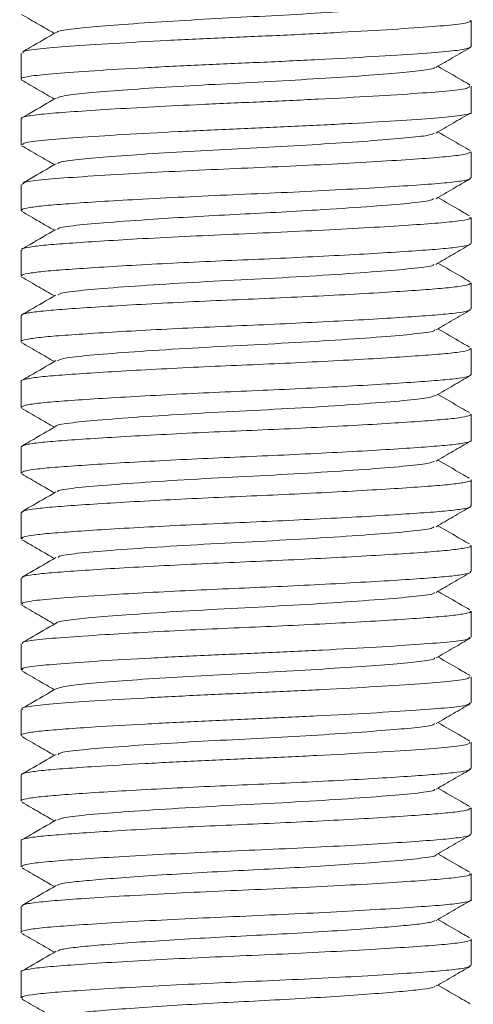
# Model space of a CAD drawing. Header units: millimetres. Extents: x 0 to 210, y 0 to 297.
# Tile 5 of 11: x 58.49 to 64.54, y 147.93 to 161.06. Entities that reach past the tile are written whole.
import ezdxf

# ---------------------------------------------------------------- set-up
doc = ezdxf.new("R2010")
doc.units = ezdxf.units.MM

msp = doc.modelspace()

# ---------------------------------------------------------------- linework, layer by layer
at = {"color": 7, "linetype": 'Continuous', "lineweight": 15}
for p, q in [((64.509, 160.705), (64.509, 161.052)), ((58.509, 160.615), (58.509, 160.267)), ((64.509, 159.83), (64.509, 160.178)), ((58.509, 159.74), (58.509, 159.392)), ((64.509, 158.955), (64.509, 159.302)), ((58.509, 158.865), (58.509, 158.517)), ((64.509, 158.08), (64.509, 158.427)), ((58.509, 157.99), (58.509, 157.642)), ((64.509, 157.205), (64.509, 157.552)), ((58.509, 157.115), (58.509, 156.767)), ((64.509, 156.33), (64.509, 156.677)), ((58.509, 156.24), (58.509, 155.892)), ((64.509, 155.455), (64.509, 155.802)), ((58.509, 155.365), (58.509, 155.017)), ((64.509, 154.58), (64.509, 154.927)), ((58.509, 154.49), (58.509, 154.142)), ((64.509, 153.705), (64.509, 154.052)), ((58.509, 153.615), (58.509, 153.267)), ((64.509, 152.83), (64.509, 153.177)), ((58.509, 152.74), (58.509, 152.392)), ((64.509, 151.955), (64.509, 152.302)), ((58.509, 151.865), (58.509, 151.517)), ((64.509, 151.08), (64.509, 151.428)), ((58.509, 150.99), (58.509, 150.642)), ((64.509, 150.205), (64.509, 150.552)), ((58.509, 150.115), (58.509, 149.767)), ((64.509, 149.33), (64.509, 149.677)), ((58.509, 149.24), (58.509, 148.892)), ((64.509, 148.455), (64.509, 148.802)), ((58.509, 148.365), (58.509, 148.017))]:
    msp.add_line(p, q, dxfattribs=at)
for points, knots in [([(64.026, 161.3), (63.996, 161.289), (63.933, 161.265), (63.628, 161.234), (63.177, 161.197), (62.596, 161.157), (61.943, 161.119), (61.265, 161.086), (60.601, 161.048), (59.995, 161.009), (59.498, 160.971), (59.16, 160.938), (58.989, 160.91), (58.991, 160.895), (58.991, 160.893)], [0, 0, 0, 0, 0.07837, 0.166554, 0.256933, 0.34956, 0.441091, 0.529166, 0.619794, 0.712452, 0.803792, 0.8918, 0.982663, 1, 1, 1, 1]), ([(58.516, 161.132), (58.592, 161.088), (58.738, 161.003), (58.884, 160.919), (58.953, 160.879)], [0, 0, 0, 0, 0.524456, 1, 1, 1, 1]), ([(64.492, 161.052), (64.497, 161.049), (64.519, 161.033), (64.366, 161.003), (64.014, 160.97), (63.475, 160.933), (62.792, 160.894), (62.021, 160.855), (61.222, 160.822), (60.438, 160.785), (59.722, 160.745), (59.139, 160.707), (58.733, 160.674), (58.519, 160.642), (58.532, 160.622), (58.536, 160.615)], [0, 0, 0, 0, 0.022362, 0.108062, 0.190475, 0.274934, 0.361491, 0.447026, 0.529336, 0.614028, 0.700615, 0.785971, 0.868219, 0.953131, 1, 1, 1, 1]), ([(58.977, 160.893), (58.863, 160.826), (58.715, 160.741), (58.567, 160.655), (58.534, 160.636)], [0, 0, 0, 0, 0.774799, 1, 1, 1, 1]), ([(58.519, 160.267), (58.516, 160.269), (58.489, 160.284), (58.623, 160.312), (58.95, 160.345), (59.47, 160.382), (60.138, 160.421), (60.902, 160.46), (61.701, 160.493), (62.488, 160.53), (63.216, 160.57), (63.817, 160.608), (64.224, 160.64), (64.465, 160.672), (64.494, 160.694), (64.508, 160.705)], [0, 0, 0, 0, 0.012083, 0.098032, 0.180712, 0.264721, 0.351181, 0.436989, 0.519497, 0.603761, 0.690276, 0.775929, 0.858306, 0.928566, 1, 1, 1, 1]), ([(64.036, 160.425), (64.113, 160.469), (64.266, 160.558), (64.418, 160.646), (64.495, 160.691)], [0, 0, 0, 0, 0.499871, 1, 1, 1, 1]), ([(64.019, 160.425), (64.018, 160.422), (64.012, 160.405), (63.825, 160.378), (63.467, 160.345), (62.956, 160.306), (62.339, 160.267), (61.671, 160.23), (60.994, 160.196), (60.347, 160.158), (59.779, 160.118), (59.345, 160.082), (59.062, 160.05), (59.013, 160.027), (58.99, 160.017)], [0, 0, 0, 0, 0.023233, 0.113569, 0.201626, 0.293192, 0.38568, 0.475758, 0.563956, 0.655688, 0.748117, 0.837922, 0.926304, 1, 1, 1, 1]), ([(64.495, 160.191), (64.458, 160.213), (64.314, 160.296), (64.171, 160.379), (64.064, 160.441)], [0, 0, 0, 0, 0.260187, 1, 1, 1, 1]), ([(64.484, 160.178), (64.484, 160.169), (64.486, 160.147), (64.246, 160.114), (63.818, 160.081), (63.216, 160.042), (62.488, 160.003), (61.701, 159.966), (60.947, 159.935), (60.267, 159.9), (59.683, 159.868), (59.198, 159.836), (58.826, 159.808), (58.597, 159.778), (58.488, 159.755), (58.518, 159.742), (58.522, 159.74)], [0, 0, 0, 0, 0.05708, 0.141563, 0.223918, 0.309549, 0.396041, 0.480282, 0.562769, 0.634193, 0.706436, 0.777671, 0.846355, 0.916113, 0.987949, 1, 1, 1, 1]), ([(58.516, 160.257), (58.592, 160.213), (58.738, 160.128), (58.884, 160.044), (58.953, 160.004)], [0, 0, 0, 0, 0.52425, 1, 1, 1, 1]), ([(58.976, 160.017), (58.862, 159.951), (58.712, 159.864), (58.562, 159.777), (58.527, 159.757)], [0, 0, 0, 0, 0.764525, 1, 1, 1, 1]), ([(58.53, 159.392), (58.533, 159.402), (58.54, 159.425), (58.798, 159.458), (59.241, 159.491), (59.854, 159.53), (60.589, 159.57), (61.379, 159.606), (62.177, 159.64), (62.936, 159.679), (63.593, 159.718), (64.102, 159.754), (64.408, 159.788), (64.54, 159.815), (64.504, 159.829), (64.502, 159.83)], [0, 0, 0, 0, 0.063835, 0.148065, 0.230607, 0.316448, 0.402904, 0.486878, 0.569598, 0.655578, 0.741962, 0.825668, 0.908604, 0.994709, 1, 1, 1, 1]), ([(64.037, 159.55), (64.113, 159.594), (64.266, 159.683), (64.419, 159.771), (64.495, 159.816)], [0, 0, 0, 0, 0.499864, 1, 1, 1, 1]), ([(64.016, 159.55), (64, 159.542), (63.961, 159.52), (63.699, 159.49), (63.278, 159.454), (62.718, 159.415), (62.075, 159.376), (61.399, 159.342), (60.729, 159.306), (60.106, 159.267), (59.585, 159.228), (59.214, 159.194), (59.01, 159.165), (59.001, 159.147), (58.998, 159.141)], [0, 0, 0, 0, 0.060119, 0.148667, 0.238038, 0.330274, 0.422077, 0.510394, 0.600051, 0.692364, 0.784019, 0.872145, 0.962076, 1, 1, 1, 1]), ([(64.495, 159.317), (64.458, 159.338), (64.314, 159.421), (64.171, 159.505), (64.064, 159.566)], [0, 0, 0, 0, 0.259903, 1, 1, 1, 1]), ([(58.516, 159.382), (58.592, 159.338), (58.738, 159.253), (58.884, 159.169), (58.953, 159.129)], [0, 0, 0, 0, 0.524248, 1, 1, 1, 1]), ([(64.492, 159.302), (64.492, 159.295), (64.492, 159.277), (64.321, 159.249), (64.018, 159.221), (63.588, 159.191), (63.049, 159.158), (62.43, 159.125), (61.777, 159.095), (61.116, 159.067), (60.467, 159.036), (59.82, 159.001), (59.241, 158.964), (58.798, 158.931), (58.54, 158.897), (58.533, 158.875), (58.53, 158.865)], [0, 0, 0, 0, 0.048629, 0.119599, 0.188071, 0.258146, 0.330095, 0.402128, 0.472445, 0.540836, 0.611605, 0.683763, 0.769547, 0.852034, 0.936207, 1, 1, 1, 1]), ([(58.975, 159.141), (58.861, 159.075), (58.715, 158.991), (58.569, 158.906), (58.538, 158.888)], [0, 0, 0, 0, 0.785178, 1, 1, 1, 1]), ([(58.523, 158.517), (58.52, 158.521), (58.507, 158.535), (58.611, 158.558), (58.823, 158.584), (59.141, 158.609), (59.552, 158.637), (60.069, 158.667), (60.671, 158.698), (61.326, 158.728), (61.987, 158.756), (62.633, 158.788), (63.231, 158.821), (63.737, 158.853), (64.13, 158.882), (64.389, 158.911), (64.514, 158.936), (64.496, 158.951), (64.491, 158.955)], [0, 0, 0, 0, 0.025934, 0.089626, 0.151567, 0.212413, 0.275371, 0.339485, 0.411371, 0.48132, 0.549819, 0.620844, 0.693027, 0.764542, 0.83366, 0.902806, 0.974335, 1, 1, 1, 1]), ([(64.037, 158.675), (64.113, 158.719), (64.266, 158.808), (64.419, 158.897), (64.495, 158.941)], [0, 0, 0, 0, 0.499858, 1, 1, 1, 1]), ([(64.011, 158.675), (63.994, 158.666), (63.951, 158.642), (63.638, 158.609), (63.132, 158.568), (62.523, 158.528), (61.914, 158.493), (61.354, 158.465), (60.798, 158.435), (60.21, 158.399), (59.652, 158.358), (59.224, 158.321), (58.999, 158.29), (59, 158.271), (59, 158.266)], [0, 0, 0, 0, 0.0665103, 0.164408, 0.2645723, 0.3671133, 0.4429544, 0.5160948, 0.5907857, 0.6675483, 0.769648, 0.8678036, 0.9675942, 1, 1, 1, 1]), ([(64.486, 158.447), (64.451, 158.467), (64.311, 158.548), (64.17, 158.63), (64.064, 158.691)], [0, 0, 0, 0, 0.246449, 1, 1, 1, 1]), ([(58.516, 158.507), (58.593, 158.463), (58.738, 158.378), (58.884, 158.294), (58.953, 158.254)], [0, 0, 0, 0, 0.524469, 1, 1, 1, 1]), ([(64.491, 158.427), (64.496, 158.424), (64.514, 158.409), (64.389, 158.383), (64.13, 158.355), (63.737, 158.326), (63.231, 158.294), (62.633, 158.261), (61.987, 158.229), (61.326, 158.201), (60.671, 158.171), (60.069, 158.14), (59.552, 158.109), (59.141, 158.081), (58.823, 158.057), (58.611, 158.031), (58.507, 158.008), (58.52, 157.994), (58.523, 157.99)], [0, 0, 0, 0, 0.025665, 0.097194, 0.166339, 0.235458, 0.306973, 0.379156, 0.450181, 0.51868, 0.588629, 0.660515, 0.724629, 0.787587, 0.848433, 0.910374, 0.974066, 1, 1, 1, 1]), ([(58.975, 158.266), (58.86, 158.2), (58.708, 158.112), (58.556, 158.023), (58.518, 158.002)], [0, 0, 0, 0, 0.752558, 1, 1, 1, 1]), ([(58.52, 157.642), (58.517, 157.645), (58.5, 157.657), (58.59, 157.679), (58.785, 157.706), (59.09, 157.73), (59.488, 157.757), (59.973, 157.787), (60.521, 157.816), (61.097, 157.843), (61.683, 157.868), (62.264, 157.895), (62.828, 157.923), (63.342, 157.953), (63.777, 157.981), (64.12, 158.006), (64.361, 158.032), (64.496, 158.057), (64.495, 158.073), (64.495, 158.08)], [0, 0, 0, 0, 0.016785, 0.080611, 0.14285, 0.203547, 0.266223, 0.330229, 0.394297, 0.457152, 0.517926, 0.579953, 0.643678, 0.707866, 0.771228, 0.832569, 0.893848, 0.957172, 1, 1, 1, 1]), ([(64.037, 157.8), (64.114, 157.845), (64.267, 157.933), (64.419, 158.022), (64.496, 158.066)], [0, 0, 0, 0, 0.499852, 1, 1, 1, 1]), ([(64.009, 157.8), (64.004, 157.794), (63.989, 157.774), (63.731, 157.743), (63.27, 157.704), (62.637, 157.66), (61.911, 157.617), (61.154, 157.58), (60.424, 157.538), (59.783, 157.494), (59.308, 157.454), (59.032, 157.421), (59.01, 157.399), (59.002, 157.391)], [0, 0, 0, 0, 0.042885, 0.141697, 0.2406, 0.342915, 0.444137, 0.541619, 0.642622, 0.745003, 0.844243, 0.942736, 1, 1, 1, 1]), ([(64.492, 157.568), (64.455, 157.589), (64.313, 157.672), (64.17, 157.755), (64.064, 157.816)], [0, 0, 0, 0, 0.25841, 1, 1, 1, 1]), ([(64.495, 157.552), (64.495, 157.546), (64.496, 157.53), (64.361, 157.505), (64.12, 157.479), (63.777, 157.454), (63.342, 157.425), (62.828, 157.396), (62.264, 157.367), (61.683, 157.341), (61.097, 157.316), (60.521, 157.289), (59.973, 157.259), (59.488, 157.23), (59.09, 157.203), (58.785, 157.178), (58.59, 157.152), (58.5, 157.13), (58.517, 157.118), (58.52, 157.115)], [0, 0, 0, 0, 0.042828, 0.106152, 0.167431, 0.228772, 0.292134, 0.356322, 0.420047, 0.482074, 0.542848, 0.605703, 0.669771, 0.733777, 0.796453, 0.85715, 0.919389, 0.983215, 1, 1, 1, 1]), ([(58.517, 157.631), (58.593, 157.587), (58.738, 157.503), (58.884, 157.419), (58.953, 157.379)], [0, 0, 0, 0, 0.524928, 1, 1, 1, 1]), ([(58.974, 157.391), (58.86, 157.324), (58.708, 157.237), (58.557, 157.149), (58.52, 157.128)], [0, 0, 0, 0, 0.756272, 1, 1, 1, 1]), ([(58.515, 156.767), (58.513, 156.768), (58.494, 156.779), (58.571, 156.8), (58.75, 156.827), (59.042, 156.851), (59.426, 156.878), (59.9, 156.907), (60.44, 156.937), (61.014, 156.965), (61.599, 156.989), (62.182, 157.016), (62.75, 157.044), (63.273, 157.073), (63.721, 157.102), (64.077, 157.128), (64.333, 157.153), (64.487, 157.179), (64.495, 157.197), (64.499, 157.205)], [0, 0, 0, 0, 0.007651, 0.071602, 0.134138, 0.194808, 0.257198, 0.32109, 0.385228, 0.44833, 0.509303, 0.570997, 0.634553, 0.698754, 0.762309, 0.824003, 0.884977, 0.948078, 1, 1, 1, 1]), ([(64.038, 156.926), (64.114, 156.97), (64.268, 157.059), (64.421, 157.148), (64.498, 157.192)], [0, 0, 0, 0, 0.499773, 1, 1, 1, 1]), ([(64.02, 156.926), (64.021, 156.923), (64.023, 156.906), (63.813, 156.876), (63.399, 156.839), (62.799, 156.795), (62.09, 156.752), (61.334, 156.714), (60.593, 156.673), (59.923, 156.629), (59.405, 156.587), (59.068, 156.553), (59.016, 156.527), (58.992, 156.515)], [0, 0, 0, 0, 0.019384, 0.119277, 0.217032, 0.318796, 0.420561, 0.518316, 0.618209, 0.720547, 0.820793, 0.918345, 1, 1, 1, 1]), ([(64.486, 156.697), (64.451, 156.717), (64.31, 156.798), (64.17, 156.88), (64.064, 156.941)], [0, 0, 0, 0, 0.250259, 1, 1, 1, 1]), ([(58.517, 156.756), (58.594, 156.712), (58.739, 156.628), (58.884, 156.543), (58.953, 156.503)], [0, 0, 0, 0, 0.5256363, 1, 1, 1, 1]), ([(64.499, 156.677), (64.495, 156.67), (64.487, 156.652), (64.333, 156.626), (64.077, 156.601), (63.721, 156.575), (63.273, 156.546), (62.75, 156.517), (62.182, 156.488), (61.599, 156.462), (61.014, 156.438), (60.44, 156.409), (59.9, 156.38), (59.426, 156.351), (59.042, 156.324), (58.75, 156.3), (58.571, 156.272), (58.494, 156.252), (58.513, 156.241), (58.515, 156.24)], [0, 0, 0, 0, 0.051922, 0.115023, 0.175997, 0.237691, 0.301246, 0.365447, 0.429002, 0.490697, 0.55167, 0.614772, 0.67891, 0.742802, 0.805192, 0.865862, 0.928397, 0.992349, 1, 1, 1, 1]), ([(58.974, 156.516), (58.86, 156.449), (58.71, 156.362), (58.56, 156.275), (58.524, 156.255)], [0, 0, 0, 0, 0.763318, 1, 1, 1, 1]), ([(58.51, 155.892), (58.521, 155.902), (58.542, 155.921), (58.72, 155.948), (58.993, 155.973), (59.365, 155.999), (59.828, 156.028), (60.361, 156.057), (60.932, 156.086), (61.516, 156.111), (62.1, 156.137), (62.671, 156.165), (63.202, 156.194), (63.662, 156.223), (64.032, 156.25), (64.303, 156.274), (64.477, 156.301), (64.496, 156.32), (64.506, 156.33)], [0, 0, 0, 0, 0.062585, 0.125393, 0.186141, 0.248223, 0.311975, 0.376156, 0.43948, 0.500757, 0.562098, 0.625458, 0.689645, 0.753369, 0.815395, 0.876167, 0.939022, 1, 1, 1, 1]), ([(64.039, 156.051), (64.115, 156.095), (64.268, 156.184), (64.421, 156.273), (64.498, 156.317)], [0, 0, 0, 0, 0.499814, 1, 1, 1, 1]), ([(64.035, 156.051), (63.992, 156.037), (63.905, 156.01), (63.512, 155.974), (62.956, 155.931), (62.265, 155.887), (61.515, 155.848), (60.764, 155.809), (60.074, 155.765), (59.506, 155.722), (59.139, 155.685), (58.962, 155.656), (58.978, 155.641), (58.979, 155.641)], [0, 0, 0, 0, 0.097225, 0.194468, 0.295441, 0.397505, 0.496167, 0.594736, 0.696779, 0.797808, 0.895059, 0.995753, 1, 1, 1, 1]), ([(64.484, 155.823), (64.449, 155.843), (64.309, 155.924), (64.17, 156.005), (64.064, 156.066)], [0, 0, 0, 0, 0.246877, 1, 1, 1, 1]), ([(58.518, 155.88), (58.594, 155.836), (58.739, 155.752), (58.884, 155.668), (58.953, 155.628)], [0, 0, 0, 0, 0.5266, 1, 1, 1, 1]), ([(64.506, 155.802), (64.496, 155.793), (64.477, 155.774), (64.303, 155.747), (64.032, 155.722), (63.662, 155.696), (63.202, 155.667), (62.671, 155.638), (62.1, 155.609), (61.516, 155.584), (60.932, 155.559), (60.361, 155.53), (59.828, 155.501), (59.365, 155.472), (58.993, 155.446), (58.72, 155.421), (58.542, 155.394), (58.521, 155.374), (58.51, 155.365)], [0, 0, 0, 0, 0.060978, 0.123833, 0.184605, 0.246631, 0.310355, 0.374542, 0.437902, 0.499243, 0.56052, 0.623843, 0.688025, 0.751777, 0.813859, 0.874607, 0.937415, 1, 1, 1, 1]), ([(58.974, 155.641), (58.86, 155.574), (58.71, 155.488), (58.561, 155.401), (58.527, 155.381)], [0, 0, 0, 0, 0.767672, 1, 1, 1, 1]), ([(58.517, 155.017), (58.522, 155.025), (58.532, 155.043), (58.689, 155.07), (58.948, 155.094), (59.307, 155.12), (59.757, 155.149), (60.282, 155.178), (60.849, 155.207), (61.433, 155.233), (62.018, 155.258), (62.591, 155.286), (63.13, 155.315), (63.603, 155.344), (63.984, 155.371), (64.274, 155.395), (64.449, 155.423), (64.525, 155.443), (64.505, 155.454), (64.503, 155.455)], [0, 0, 0, 0, 0.053536, 0.116596, 0.177526, 0.23928, 0.302867, 0.367068, 0.43059, 0.492223, 0.553243, 0.616386, 0.680534, 0.744402, 0.806739, 0.867416, 0.930001, 0.993973, 1, 1, 1, 1]), ([(64.04, 155.177), (64.116, 155.221), (64.269, 155.31), (64.422, 155.398), (64.498, 155.442)], [0, 0, 0, 0, 0.499863, 1, 1, 1, 1]), ([(64.018, 155.177), (63.996, 155.166), (63.947, 155.141), (63.619, 155.108), (63.104, 155.066), (62.437, 155.022), (61.696, 154.981), (60.94, 154.944), (60.23, 154.9), (59.627, 154.856), (59.208, 154.819), (58.993, 154.788), (58.997, 154.77), (58.997, 154.766)], [0, 0, 0, 0, 0.0745101, 0.1719061, 0.2718806, 0.3740185, 0.4737898, 0.5713024, 0.6728266, 0.7744278, 0.8720405, 0.9716574, 1, 1, 1, 1]), ([(64.483, 154.948), (64.449, 154.968), (64.309, 155.049), (64.17, 155.13), (64.064, 155.191)], [0, 0, 0, 0, 0.246936, 1, 1, 1, 1]), ([(64.503, 154.927), (64.505, 154.927), (64.525, 154.916), (64.449, 154.896), (64.274, 154.868), (63.984, 154.844), (63.603, 154.817), (63.13, 154.788), (62.591, 154.759), (62.018, 154.731), (61.433, 154.706), (60.849, 154.68), (60.282, 154.651), (59.757, 154.622), (59.307, 154.593), (58.948, 154.567), (58.689, 154.542), (58.532, 154.516), (58.522, 154.498), (58.517, 154.49)], [0, 0, 0, 0, 0.006027, 0.069998, 0.132584, 0.19326, 0.255598, 0.319466, 0.383614, 0.446757, 0.507777, 0.56941, 0.632932, 0.697132, 0.760719, 0.822474, 0.883404, 0.946464, 1, 1, 1, 1]), ([(58.519, 155.005), (58.595, 154.961), (58.74, 154.877), (58.885, 154.793), (58.953, 154.753)], [0, 0, 0, 0, 0.527813, 1, 1, 1, 1]), ([(58.974, 154.766), (58.86, 154.699), (58.711, 154.613), (58.562, 154.527), (58.527, 154.507)], [0, 0, 0, 0, 0.768981, 1, 1, 1, 1]), ([(58.522, 154.142), (58.522, 154.149), (58.523, 154.165), (58.661, 154.191), (58.905, 154.216), (59.25, 154.241), (59.688, 154.27), (60.204, 154.299), (60.767, 154.328), (61.349, 154.354), (61.935, 154.379), (62.511, 154.407), (63.057, 154.436), (63.541, 154.465), (63.936, 154.492), (64.238, 154.517), (64.431, 154.544), (64.518, 154.565), (64.501, 154.577), (64.498, 154.58)], [0, 0, 0, 0, 0.044448, 0.107735, 0.168951, 0.230357, 0.293755, 0.357947, 0.421644, 0.483613, 0.544415, 0.607316, 0.671398, 0.735386, 0.798013, 0.858697, 0.920991, 0.984841, 1, 1, 1, 1]), ([(64.04, 154.302), (64.117, 154.346), (64.27, 154.435), (64.422, 154.524), (64.499, 154.568)], [0, 0, 0, 0, 0.499848, 1, 1, 1, 1]), ([(64.012, 154.302), (64.005, 154.295), (63.985, 154.273), (63.715, 154.241), (63.244, 154.202), (62.605, 154.158), (61.876, 154.115), (61.119, 154.078), (60.392, 154.036), (59.757, 153.992), (59.291, 153.952), (59.026, 153.92), (59.009, 153.898), (59.003, 153.891)], [0, 0, 0, 0, 0.051255, 0.149481, 0.248281, 0.350285, 0.45099, 0.548123, 0.64893, 0.750903, 0.849548, 0.947921, 1, 1, 1, 1]), ([(64.485, 154.072), (64.45, 154.092), (64.31, 154.174), (64.17, 154.255), (64.064, 154.316)], [0, 0, 0, 0, 0.250143, 1, 1, 1, 1]), ([(58.52, 154.129), (58.596, 154.085), (58.741, 154.002), (58.885, 153.918), (58.953, 153.878)], [0, 0, 0, 0, 0.529017, 1, 1, 1, 1]), ([(64.498, 154.052), (64.501, 154.05), (64.518, 154.038), (64.431, 154.017), (64.238, 153.99), (63.936, 153.965), (63.541, 153.938), (63.057, 153.909), (62.511, 153.88), (61.935, 153.852), (61.349, 153.827), (60.767, 153.801), (60.204, 153.772), (59.688, 153.743), (59.25, 153.714), (58.905, 153.689), (58.661, 153.664), (58.523, 153.638), (58.522, 153.622), (58.522, 153.615)], [0, 0, 0, 0, 0.015159, 0.079009, 0.141303, 0.201987, 0.264614, 0.328601, 0.392684, 0.455585, 0.516386, 0.578356, 0.642053, 0.706245, 0.769643, 0.831049, 0.892265, 0.955552, 1, 1, 1, 1]), ([(58.974, 153.891), (58.86, 153.825), (58.711, 153.738), (58.561, 153.651), (58.526, 153.631)], [0, 0, 0, 0, 0.766961, 1, 1, 1, 1]), ([(58.535, 153.267), (58.528, 153.273), (58.507, 153.291), (58.691, 153.321), (59.061, 153.354), (59.566, 153.388), (60.126, 153.42), (60.686, 153.449), (61.266, 153.476), (61.852, 153.5), (62.43, 153.528), (62.982, 153.557), (63.477, 153.586), (63.885, 153.614), (64.201, 153.638), (64.41, 153.665), (64.511, 153.687), (64.498, 153.701), (64.494, 153.705)], [0, 0, 0, 0, 0.035271, 0.119477, 0.200627, 0.284373, 0.348555, 0.412425, 0.474734, 0.535444, 0.598103, 0.662119, 0.726224, 0.789141, 0.849961, 0.911965, 0.975691, 1, 1, 1, 1]), ([(64.041, 153.427), (64.117, 153.472), (64.27, 153.56), (64.423, 153.649), (64.5, 153.693)], [0, 0, 0, 0, 0.499851, 1, 1, 1, 1]), ([(64.018, 153.427), (64.018, 153.423), (64.019, 153.405), (63.799, 153.375), (63.375, 153.337), (62.768, 153.293), (62.055, 153.25), (61.299, 153.212), (60.559, 153.171), (59.921, 153.129), (59.433, 153.09), (59.124, 153.057), (58.973, 153.031), (58.982, 153.017), (58.982, 153.016)], [0, 0, 0, 0, 0.028166, 0.127567, 0.225199, 0.326783, 0.428156, 0.525515, 0.625337, 0.727396, 0.816392, 0.902624, 0.992111, 1, 1, 1, 1]), ([(64.489, 153.195), (64.453, 153.216), (64.311, 153.298), (64.17, 153.38), (64.064, 153.441)], [0, 0, 0, 0, 0.256108, 1, 1, 1, 1]), ([(58.521, 153.254), (58.597, 153.21), (58.741, 153.126), (58.885, 153.043), (58.953, 153.003)], [0, 0, 0, 0, 0.5300694, 1, 1, 1, 1]), ([(64.494, 153.177), (64.498, 153.174), (64.511, 153.16), (64.41, 153.138), (64.201, 153.111), (63.885, 153.087), (63.477, 153.059), (62.982, 153.03), (62.43, 153.001), (61.852, 152.973), (61.266, 152.949), (60.686, 152.922), (60.126, 152.893), (59.566, 152.86), (59.061, 152.826), (58.691, 152.794), (58.507, 152.764), (58.528, 152.745), (58.535, 152.74)], [0, 0, 0, 0, 0.0243088, 0.0880352, 0.1500388, 0.2108587, 0.273776, 0.3378811, 0.4018967, 0.4645562, 0.5252662, 0.5875746, 0.6514448, 0.715627, 0.7993734, 0.8805225, 0.9647291, 1, 1, 1, 1]), ([(58.975, 153.016), (58.86, 152.95), (58.711, 152.863), (58.561, 152.777), (58.526, 152.756)], [0, 0, 0, 0, 0.766286, 1, 1, 1, 1]), ([(58.532, 152.392), (58.525, 152.396), (58.497, 152.413), (58.662, 152.442), (59.012, 152.475), (59.547, 152.512), (60.222, 152.551), (60.982, 152.589), (61.771, 152.621), (62.546, 152.658), (63.258, 152.697), (63.844, 152.735), (64.258, 152.768), (64.488, 152.8), (64.485, 152.821), (64.484, 152.83)], [0, 0, 0, 0, 0.026163, 0.110717, 0.192058, 0.275526, 0.36102, 0.445531, 0.526845, 0.610374, 0.695876, 0.780343, 0.861633, 0.945222, 1, 1, 1, 1]), ([(64.042, 152.553), (64.118, 152.597), (64.271, 152.686), (64.424, 152.774), (64.5, 152.819)], [0, 0, 0, 0, 0.499855, 1, 1, 1, 1]), ([(64.022, 152.553), (64.022, 152.549), (64.019, 152.532), (63.836, 152.504), (63.489, 152.472), (62.992, 152.434), (62.389, 152.395), (61.731, 152.358), (61.062, 152.325), (60.418, 152.287), (59.844, 152.248), (59.396, 152.211), (59.082, 152.179), (59.012, 152.154), (58.977, 152.141)], [0, 0, 0, 0, 0.027609, 0.116251, 0.202451, 0.292026, 0.382701, 0.47128, 0.557505, 0.647128, 0.737793, 0.826307, 0.912561, 1, 1, 1, 1]), ([(64.495, 152.317), (64.457, 152.339), (64.313, 152.422), (64.17, 152.505), (64.064, 152.566)], [0, 0, 0, 0, 0.263953, 1, 1, 1, 1]), ([(64.484, 152.302), (64.485, 152.294), (64.488, 152.273), (64.258, 152.241), (63.844, 152.208), (63.258, 152.17), (62.546, 152.131), (61.771, 152.094), (60.982, 152.062), (60.222, 152.023), (59.547, 151.984), (59.012, 151.948), (58.662, 151.915), (58.497, 151.886), (58.525, 151.869), (58.532, 151.865)], [0, 0, 0, 0, 0.054778, 0.138367, 0.219657, 0.304124, 0.389626, 0.473155, 0.554469, 0.63898, 0.724474, 0.807942, 0.889282, 0.973837, 1, 1, 1, 1]), ([(58.521, 152.379), (58.598, 152.334), (58.742, 152.251), (58.885, 152.168), (58.953, 152.129)], [0, 0, 0, 0, 0.531023, 1, 1, 1, 1]), ([(58.975, 152.142), (58.861, 152.075), (58.709, 151.987), (58.557, 151.899), (58.519, 151.877)], [0, 0, 0, 0, 0.7532253, 1, 1, 1, 1]), ([(58.52, 151.517), (58.517, 151.52), (58.5, 151.532), (58.59, 151.554), (58.786, 151.581), (59.092, 151.605), (59.535, 151.636), (60.145, 151.671), (60.899, 151.71), (61.687, 151.743), (62.466, 151.779), (63.187, 151.818), (63.789, 151.856), (64.223, 151.889), (64.477, 151.922), (64.485, 151.945), (64.488, 151.955)], [0, 0, 0, 0, 0.017072, 0.08095, 0.143236, 0.20399, 0.26673, 0.352117, 0.436844, 0.518328, 0.601449, 0.686851, 0.771539, 0.852983, 0.93617, 1, 1, 1, 1]), ([(64.042, 151.678), (64.119, 151.723), (64.272, 151.811), (64.424, 151.9), (64.501, 151.944)], [0, 0, 0, 0, 0.499861, 1, 1, 1, 1]), ([(64.02, 151.678), (64.017, 151.673), (64.007, 151.655), (63.807, 151.626), (63.442, 151.593), (62.932, 151.554), (62.32, 151.515), (61.66, 151.479), (60.992, 151.446), (60.353, 151.408), (59.767, 151.367), (59.31, 151.329), (59.035, 151.297), (59.013, 151.275), (59.005, 151.267)], [0, 0, 0, 0, 0.038175, 0.126486, 0.212945, 0.302854, 0.393521, 0.481763, 0.568265, 0.658215, 0.748866, 0.847669, 0.945702, 1, 1, 1, 1]), ([(64.49, 151.444), (64.454, 151.465), (64.312, 151.547), (64.17, 151.63), (64.064, 151.691)], [0, 0, 0, 0, 0.254258, 1, 1, 1, 1]), ([(58.522, 151.503), (58.598, 151.459), (58.742, 151.376), (58.886, 151.293), (58.953, 151.254)], [0, 0, 0, 0, 0.531868, 1, 1, 1, 1]), ([(64.488, 151.428), (64.485, 151.418), (64.477, 151.395), (64.223, 151.362), (63.789, 151.329), (63.187, 151.291), (62.466, 151.252), (61.687, 151.216), (60.899, 151.183), (60.145, 151.144), (59.535, 151.109), (59.092, 151.078), (58.786, 151.054), (58.59, 151.027), (58.5, 151.005), (58.517, 150.993), (58.52, 150.99)], [0, 0, 0, 0, 0.06383, 0.147016, 0.228461, 0.313149, 0.398551, 0.481672, 0.563156, 0.647883, 0.73327, 0.79601, 0.856764, 0.91905, 0.982928, 1, 1, 1, 1]), ([(58.976, 151.267), (58.862, 151.201), (58.71, 151.113), (58.559, 151.025), (58.523, 151.004)], [0, 0, 0, 0, 0.757821, 1, 1, 1, 1]), ([(58.515, 150.642), (58.513, 150.643), (58.494, 150.654), (58.572, 150.675), (58.751, 150.702), (59.043, 150.726), (59.427, 150.754), (59.902, 150.782), (60.443, 150.812), (61.017, 150.84), (61.602, 150.865), (62.185, 150.891), (62.752, 150.919), (63.275, 150.949), (63.722, 150.977), (64.078, 151.003), (64.334, 151.028), (64.487, 151.054), (64.495, 151.072), (64.499, 151.08)], [0, 0, 0, 0, 0.007921, 0.07187, 0.134396, 0.195066, 0.257465, 0.321361, 0.385497, 0.448592, 0.509558, 0.571262, 0.634823, 0.699024, 0.762574, 0.824257, 0.885239, 0.948347, 1, 1, 1, 1]), ([(64.043, 150.804), (64.119, 150.848), (64.272, 150.937), (64.425, 151.025), (64.501, 151.069)], [0, 0, 0, 0, 0.499868, 1, 1, 1, 1]), ([(64.021, 150.804), (64.022, 150.8), (64.027, 150.782), (63.815, 150.751), (63.4, 150.714), (62.801, 150.67), (62.092, 150.627), (61.336, 150.589), (60.595, 150.548), (59.925, 150.504), (59.407, 150.463), (59.073, 150.429), (59.02, 150.403), (58.997, 150.392)], [0, 0, 0, 0, 0.025866, 0.125534, 0.223048, 0.324564, 0.426093, 0.523624, 0.623266, 0.725361, 0.82538, 0.922694, 1, 1, 1, 1]), ([(64.489, 150.57), (64.453, 150.591), (64.312, 150.673), (64.17, 150.755), (64.064, 150.816)], [0, 0, 0, 0, 0.250141, 1, 1, 1, 1]), ([(58.522, 150.628), (58.599, 150.584), (58.742, 150.501), (58.886, 150.417), (58.953, 150.379)], [0, 0, 0, 0, 0.532395, 1, 1, 1, 1]), ([(64.499, 150.552), (64.495, 150.545), (64.487, 150.527), (64.334, 150.501), (64.078, 150.476), (63.722, 150.45), (63.275, 150.421), (62.752, 150.392), (62.185, 150.363), (61.602, 150.337), (61.017, 150.313), (60.443, 150.285), (59.902, 150.255), (59.427, 150.226), (59.043, 150.199), (58.751, 150.175), (58.572, 150.148), (58.494, 150.127), (58.513, 150.116), (58.515, 150.115)], [0, 0, 0, 0, 0.051653, 0.114761, 0.175742, 0.237426, 0.300976, 0.365177, 0.428738, 0.490442, 0.551408, 0.614503, 0.678639, 0.742535, 0.804934, 0.865603, 0.92813, 0.992078, 1, 1, 1, 1]), ([(58.977, 150.393), (58.862, 150.326), (58.713, 150.239), (58.563, 150.152), (58.528, 150.132)], [0, 0, 0, 0, 0.765116, 1, 1, 1, 1]), ([(58.523, 149.767), (58.526, 149.775), (58.532, 149.795), (58.717, 149.823), (59.032, 149.851), (59.472, 149.882), (60.02, 149.914), (60.643, 149.947), (61.298, 149.977), (61.959, 150.005), (62.606, 150.037), (63.207, 150.069), (63.718, 150.102), (64.116, 150.131), (64.381, 150.159), (64.511, 150.185), (64.495, 150.2), (64.49, 150.205)], [0, 0, 0, 0, 0.054914, 0.125677, 0.194055, 0.264344, 0.336358, 0.408294, 0.478366, 0.546818, 0.617762, 0.68994, 0.761527, 0.830785, 0.899809, 0.971277, 1, 1, 1, 1]), ([(64.043, 149.929), (64.119, 149.973), (64.272, 150.062), (64.425, 150.15), (64.501, 150.195)], [0, 0, 0, 0, 0.499875, 1, 1, 1, 1]), ([(64.041, 149.929), (64.041, 149.928), (64.057, 149.914), (63.884, 149.885), (63.521, 149.849), (63.003, 149.809), (62.439, 149.773), (61.891, 149.741), (61.33, 149.714), (60.775, 149.683), (60.247, 149.651), (59.782, 149.618), (59.408, 149.587), (59.145, 149.56), (59.003, 149.536), (58.994, 149.521), (58.992, 149.518)], [0, 0, 0, 0, 0.002026, 0.10261, 0.199677, 0.300458, 0.377147, 0.452521, 0.525244, 0.59969, 0.676122, 0.752635, 0.827312, 0.899956, 0.975139, 1, 1, 1, 1]), ([(64.488, 149.696), (64.453, 149.716), (64.312, 149.798), (64.171, 149.879), (64.064, 149.941)], [0, 0, 0, 0, 0.246249, 1, 1, 1, 1]), ([(58.522, 149.753), (58.599, 149.709), (58.742, 149.626), (58.886, 149.542), (58.953, 149.504)], [0, 0, 0, 0, 0.532607, 1, 1, 1, 1]), ([(64.49, 149.677), (64.495, 149.673), (64.511, 149.658), (64.381, 149.632), (64.116, 149.604), (63.718, 149.575), (63.207, 149.542), (62.606, 149.509), (61.959, 149.478), (61.298, 149.45), (60.643, 149.42), (60.02, 149.387), (59.472, 149.354), (59.032, 149.324), (58.717, 149.296), (58.532, 149.267), (58.526, 149.248), (58.523, 149.24)], [0, 0, 0, 0, 0.028723, 0.100191, 0.169215, 0.238473, 0.31006, 0.382238, 0.453182, 0.521634, 0.591705, 0.663642, 0.735656, 0.805945, 0.874323, 0.945086, 1, 1, 1, 1]), ([(58.978, 149.518), (58.863, 149.452), (58.715, 149.366), (58.567, 149.28), (58.533, 149.26)], [0, 0, 0, 0, 0.772964, 1, 1, 1, 1]), ([(58.514, 148.892), (58.512, 148.893), (58.487, 148.905), (58.582, 148.927), (58.799, 148.958), (59.161, 148.985), (59.635, 149.017), (60.213, 149.05), (60.849, 149.082), (61.508, 149.111), (62.168, 149.14), (62.804, 149.172), (63.381, 149.205), (63.856, 149.237), (64.218, 149.264), (64.435, 149.294), (64.53, 149.317), (64.505, 149.329), (64.503, 149.33)], [0, 0, 0, 0, 0.005703, 0.077605, 0.147578, 0.216081, 0.287107, 0.3593, 0.430833, 0.499977, 0.569119, 0.640651, 0.712844, 0.783872, 0.852376, 0.922347, 0.994248, 1, 1, 1, 1]), ([(64.043, 149.054), (64.12, 149.098), (64.272, 149.187), (64.425, 149.275), (64.501, 149.32)], [0, 0, 0, 0, 0.499882, 1, 1, 1, 1]), ([(64.03, 149.054), (64.018, 149.046), (63.988, 149.028), (63.8, 149.001), (63.5, 148.973), (63.096, 148.941), (62.607, 148.908), (62.067, 148.876), (61.508, 148.847), (60.95, 148.819), (60.41, 148.786), (59.921, 148.753), (59.517, 148.722), (59.217, 148.694), (59.033, 148.668), (59.004, 148.65), (58.993, 148.643)], [0, 0, 0, 0, 0.054456, 0.128739, 0.201462, 0.276868, 0.353514, 0.429457, 0.502858, 0.576261, 0.652205, 0.728851, 0.804256, 0.876978, 0.951262, 1, 1, 1, 1]), ([(64.485, 148.822), (64.451, 148.842), (64.311, 148.923), (64.171, 149.004), (64.064, 149.066)], [0, 0, 0, 0, 0.2385565, 1, 1, 1, 1]), ([(58.522, 148.878), (58.599, 148.834), (58.742, 148.751), (58.886, 148.668), (58.953, 148.629)], [0, 0, 0, 0, 0.532531, 1, 1, 1, 1]), ([(64.503, 148.802), (64.505, 148.802), (64.53, 148.79), (64.435, 148.767), (64.218, 148.737), (63.856, 148.709), (63.381, 148.678), (62.804, 148.645), (62.168, 148.612), (61.508, 148.584), (60.849, 148.555), (60.213, 148.523), (59.635, 148.49), (59.161, 148.458), (58.799, 148.43), (58.582, 148.4), (58.487, 148.378), (58.512, 148.366), (58.514, 148.365)], [0, 0, 0, 0, 0.005752, 0.077653, 0.147624, 0.216128, 0.287156, 0.359349, 0.430881, 0.500023, 0.569167, 0.6407, 0.712893, 0.783919, 0.852422, 0.922395, 0.994297, 1, 1, 1, 1]), ([(58.978, 148.643), (58.863, 148.577), (58.715, 148.49), (58.566, 148.404), (58.532, 148.384)], [0, 0, 0, 0, 0.770124, 1, 1, 1, 1]), ([(58.527, 148.017), (58.522, 148.021), (58.506, 148.037), (58.636, 148.062), (58.901, 148.091), (59.299, 148.12), (59.81, 148.152), (60.411, 148.185), (61.057, 148.217), (61.719, 148.244), (62.373, 148.275), (62.997, 148.307), (63.545, 148.34), (63.985, 148.371), (64.3, 148.398), (64.485, 148.427), (64.492, 148.446), (64.495, 148.455)], [0, 0, 0, 0, 0.028674, 0.100143, 0.169169, 0.238425, 0.310011, 0.382189, 0.453135, 0.521588, 0.591657, 0.663593, 0.735607, 0.805898, 0.874276, 0.945038, 1, 1, 1, 1]), ([(64.043, 148.179), (64.12, 148.223), (64.272, 148.312), (64.425, 148.4), (64.501, 148.444)], [0, 0, 0, 0, 0.499889, 1, 1, 1, 1]), ([(64.028, 148.179), (64.025, 148.175), (64.017, 148.159), (63.873, 148.135), (63.609, 148.107), (63.235, 148.077), (62.77, 148.044), (62.242, 148.011), (61.687, 147.981), (61.126, 147.953), (60.578, 147.922), (60.068, 147.889), (59.635, 147.856), (59.301, 147.827), (59.067, 147.8), (59.011, 147.779), (58.983, 147.769)], [0, 0, 0, 0, 0.0301868, 0.1054531, 0.1781791, 0.2529435, 0.3295437, 0.4060612, 0.4805897, 0.5533956, 0.6288575, 0.705633, 0.7817775, 0.8554395, 0.9288558, 1, 1, 1, 1]), ([(64.495, 147.942), (64.458, 147.963), (64.315, 148.046), (64.171, 148.129), (64.064, 148.191)], [0, 0, 0, 0, 0.254002, 1, 1, 1, 1]), ([(58.522, 148.003), (58.598, 147.959), (58.742, 147.876), (58.886, 147.793), (58.953, 147.754)], [0, 0, 0, 0, 0.532161, 1, 1, 1, 1])]:
    msp.add_open_spline(points, degree=3, knots=knots, dxfattribs=at)

doc.saveas('drawing.dxf')
